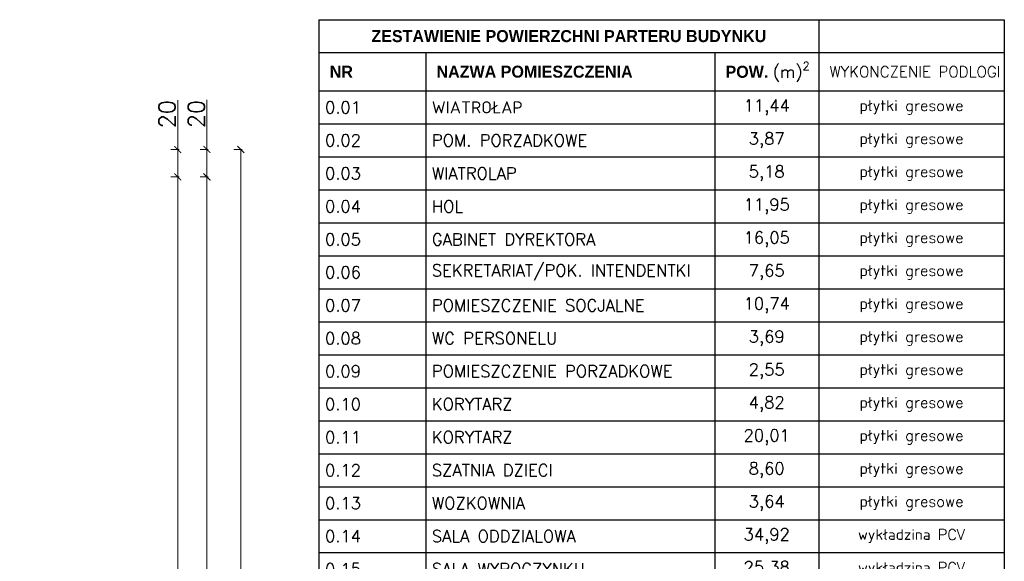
# Model space of a CAD drawing. Header units: millimetres. Extents: x -740 to 33545, y -26688 to 22494.
# Tile 215 of 256: x 11976 to 12694, y 11094 to 11489. Entities that reach past the tile are written whole.
import ezdxf

# ---------------------------------------------------------------- set-up
doc = ezdxf.new("R2010")
doc.units = ezdxf.units.MM
doc.header["$MEASUREMENT"] = 0
doc.layers.get('Defpoints').update_dxf_attribs({"color": 252})
doc.layers.add('D-opis', color=252, linetype='Continuous')
doc.layers.add('wymiarowanie', color=252, linetype='Continuous', lineweight=9)
doc.styles.add('styl2', font='simplex.shx')
doc.dimstyles.new('Skala 1-50', dxfattribs={"dimtxt": 12, "dimasz": 5, "dimexe": 1, "dimexo": 1, "dimgap": 1.5, "dimtad": 1, "dimdec": 1, "dimrnd": 0.5, "dimtxsty": 'styl2', "dimblk": 'ARCHTICK', "dimcen": 5, "dimadec": 0, "dimazin": 0, "dimtfac": 1, "dimtdec": 1, "dimtmove": 1, "dimatfit": 3, "dimldrblk": 'ARCHTICK', "dimfxl": 0, "dimlwd": -1, "dimlwe": -1, "dimarcsym": 0})

# ---------------------------------------------------------------- blocks, each defined once
blk = doc.blocks.new('*T942')
at = {"layer": 'D-opis', "color": 0, "linetype": 'ByBlock', "lineweight": -2}
for p, q in [((0, 0), (77.93, 0)), ((0, 0), (0, -24.03)), ((77.93, 0), (288.74, 0)), ((288.74, 0), (364.58, 0)), ((364.58, 0), (500, 0)), ((364.58, 0), (364.58, -24.03)), ((500, 0), (500, -24.03)), ((0, -24.03), (77.93, -24.03)), ((0, -24.03), (0, -51.89)), ((77.93, -24.03), (288.74, -24.03)), ((77.93, -24.03), (77.93, -51.89)), ((288.74, -24.03), (364.58, -24.03)), ((288.74, -24.03), (288.74, -51.89)), ((364.58, -24.03), (500, -24.03)), ((364.58, -24.03), (364.58, -51.89)), ((500, -24.03), (500, -51.89)), ((0, -51.89), (77.93, -51.89)), ((0, -51.89), (0, -75.96)), ((77.93, -51.89), (288.74, -51.89)), ((77.93, -51.89), (77.93, -75.96)), ((288.74, -51.89), (364.58, -51.89)), ((288.74, -51.89), (288.74, -75.96)), ((364.58, -51.89), (500, -51.89)), ((364.58, -51.89), (364.58, -75.96)), ((500, -51.89), (500, -75.96)), ((0, -75.96), (77.93, -75.96)), ((0, -75.96), (0, -100.03)), ((77.93, -75.96), (288.74, -75.96)), ((77.93, -75.96), (77.93, -100.03)), ((288.74, -75.96), (364.58, -75.96)), ((288.74, -75.96), (288.74, -100.03)), ((364.58, -75.96), (500, -75.96)), ((364.58, -75.96), (364.58, -100.03)), ((500, -75.96), (500, -100.03)), ((0, -100.03), (77.93, -100.03)), ((0, -100.03), (0, -124.1)), ((77.93, -100.03), (288.74, -100.03)), ((77.93, -100.03), (77.93, -124.1)), ((288.74, -100.03), (364.58, -100.03)), ((288.74, -100.03), (288.74, -124.1)), ((364.58, -100.03), (500, -100.03)), ((364.58, -100.03), (364.58, -124.1)), ((500, -100.03), (500, -124.1)), ((0, -124.1), (77.93, -124.1)), ((0, -124.1), (0, -148.18)), ((77.93, -124.1), (288.74, -124.1)), ((77.93, -124.1), (77.93, -148.18)), ((288.74, -124.1), (364.58, -124.1)), ((288.74, -124.1), (288.74, -148.18)), ((364.58, -124.1), (500, -124.1)), ((364.58, -124.1), (364.58, -148.18)), ((500, -124.1), (500, -148.18)), ((0, -148.18), (77.93, -148.18)), ((0, -148.18), (0, -172.21)), ((77.93, -148.18), (288.74, -148.18)), ((77.93, -148.18), (77.93, -172.21)), ((288.74, -148.18), (364.58, -148.18)), ((288.74, -148.18), (288.74, -172.21)), ((364.58, -148.18), (500, -148.18)), ((364.58, -148.18), (364.58, -172.21)), ((500, -148.18), (500, -172.21)), ((0, -172.21), (77.93, -172.21)), ((0, -172.21), (0, -196.32)), ((77.93, -172.21), (288.74, -172.21)), ((77.93, -172.21), (77.93, -196.32)), ((288.74, -172.21), (364.58, -172.21)), ((288.74, -172.21), (288.74, -196.32)), ((364.58, -172.21), (500, -172.21)), ((364.58, -172.21), (364.58, -196.32)), ((500, -172.21), (500, -196.32)), ((0, -196.32), (77.93, -196.32)), ((0, -196.32), (0, -220.35)), ((77.93, -196.32), (288.74, -196.32)), ((77.93, -196.32), (77.93, -220.35)), ((288.74, -196.32), (364.58, -196.32)), ((288.74, -196.32), (288.74, -220.35)), ((364.58, -196.32), (500, -196.32)), ((364.58, -196.32), (364.58, -220.35)), ((500, -196.32), (500, -220.35)), ((0, -220.35), (77.93, -220.35)), ((0, -220.35), (0, -244.38)), ((77.93, -220.35), (288.74, -220.35)), ((77.93, -220.35), (77.93, -244.38)), ((288.74, -220.35), (364.58, -220.35)), ((288.74, -220.35), (288.74, -244.38)), ((364.58, -220.35), (500, -220.35)), ((364.58, -220.35), (364.58, -244.38)), ((500, -220.35), (500, -244.38)), ((0, -244.38), (77.93, -244.38)), ((0, -244.38), (0, -268.41)), ((77.93, -244.38), (288.74, -244.38)), ((77.93, -244.38), (77.93, -268.41)), ((288.74, -244.38), (364.58, -244.38)), ((288.74, -244.38), (288.74, -268.41)), ((364.58, -244.38), (500, -244.38)), ((364.58, -244.38), (364.58, -268.41)), ((500, -244.38), (500, -268.41)), ((0, -268.41), (77.93, -268.41)), ((0, -268.41), (0, -292.44)), ((77.93, -268.41), (288.74, -268.41)), ((77.93, -268.41), (77.93, -292.44)), ((288.74, -268.41), (364.58, -268.41)), ((288.74, -268.41), (288.74, -292.44)), ((364.58, -268.41), (500, -268.41)), ((364.58, -268.41), (364.58, -292.44)), ((500, -268.41), (500, -292.44)), ((0, -292.44), (77.93, -292.44)), ((0, -292.44), (0, -316.55)), ((77.93, -292.44), (288.74, -292.44)), ((77.93, -292.44), (77.93, -316.55)), ((288.74, -292.44), (364.58, -292.44)), ((288.74, -292.44), (288.74, -316.55)), ((364.58, -292.44), (500, -292.44)), ((364.58, -292.44), (364.58, -316.55)), ((500, -292.44), (500, -316.55)), ((0, -316.55), (77.93, -316.55)), ((0, -316.55), (0, -340.58)), ((77.93, -316.55), (288.74, -316.55)), ((77.93, -316.55), (77.93, -340.58)), ((288.74, -316.55), (364.58, -316.55)), ((288.74, -316.55), (288.74, -340.58)), ((364.58, -316.55), (500, -316.55)), ((364.58, -316.55), (364.58, -340.58)), ((500, -316.55), (500, -340.58)), ((0, -340.58), (77.93, -340.58)), ((0, -340.58), (0, -364.61)), ((77.93, -340.58), (288.74, -340.58)), ((77.93, -340.58), (77.93, -364.61)), ((288.74, -340.58), (364.58, -340.58)), ((288.74, -340.58), (288.74, -364.61)), ((364.58, -340.58), (500, -340.58)), ((364.58, -340.58), (364.58, -364.61)), ((500, -340.58), (500, -364.61)), ((0, -364.61), (77.93, -364.61)), ((0, -364.61), (0, -388.64)), ((77.93, -364.61), (288.74, -364.61)), ((77.93, -364.61), (77.93, -388.64)), ((288.74, -364.61), (364.58, -364.61)), ((288.74, -364.61), (288.74, -388.64)), ((364.58, -364.61), (500, -364.61)), ((364.58, -364.61), (364.58, -388.64)), ((500, -364.61), (500, -388.64)), ((0, -388.64), (77.93, -388.64)), ((0, -388.64), (0, -412.67)), ((77.93, -388.64), (288.74, -388.64)), ((77.93, -388.64), (77.93, -412.67)), ((288.74, -388.64), (364.58, -388.64)), ((288.74, -388.64), (288.74, -412.67)), ((364.58, -388.64), (500, -388.64)), ((364.58, -388.64), (364.58, -412.67)), ((500, -388.64), (500, -412.67)), ((0, -412.67), (77.93, -412.67)), ((0, -412.67), (0, -436.7)), ((77.93, -412.67), (288.74, -412.67)), ((77.93, -412.67), (77.93, -436.7)), ((288.74, -412.67), (364.58, -412.67)), ((288.74, -412.67), (288.74, -436.7)), ((364.58, -412.67), (500, -412.67)), ((364.58, -412.67), (364.58, -436.7)), ((500, -412.67), (500, -436.7)), ((0, -436.7), (77.93, -436.7)), ((0, -436.7), (0, -460.74)), ((77.93, -436.7), (288.74, -436.7)), ((77.93, -436.7), (77.93, -460.74)), ((288.74, -436.7), (364.58, -436.7)), ((288.74, -436.7), (288.74, -460.74)), ((364.58, -436.7), (500, -436.7)), ((364.58, -436.7), (364.58, -460.74)), ((500, -436.7), (500, -460.74)), ((0, -460.74), (77.93, -460.74)), ((0, -460.74), (0, -484.77)), ((77.93, -460.74), (288.74, -460.74)), ((77.93, -460.74), (77.93, -484.77)), ((288.74, -460.74), (364.58, -460.74)), ((288.74, -460.74), (288.74, -484.77)), ((364.58, -460.74), (500, -460.74)), ((364.58, -460.74), (364.58, -484.77)), ((500, -460.74), (500, -484.77)), ((0, -484.77), (77.93, -484.77)), ((0, -484.77), (0, -508.8)), ((77.93, -484.77), (288.74, -484.77)), ((77.93, -484.77), (77.93, -508.8)), ((288.74, -484.77), (364.58, -484.77)), ((288.74, -484.77), (288.74, -508.8)), ((364.58, -484.77), (500, -484.77)), ((364.58, -484.77), (364.58, -508.8)), ((500, -484.77), (500, -508.8)), ((0, -508.8), (77.93, -508.8)), ((0, -508.8), (0, -533.67)), ((77.93, -508.8), (288.74, -508.8)), ((77.93, -508.8), (77.93, -533.67)), ((288.74, -508.8), (364.58, -508.8)), ((288.74, -508.8), (288.74, -533.67)), ((364.58, -508.8), (500, -508.8)), ((364.58, -508.8), (364.58, -533.67)), ((500, -508.8), (500, -533.67)), ((0, -533.67), (77.93, -533.67)), ((0, -533.67), (0, -557.71)), ((77.93, -533.67), (288.74, -533.67)), ((77.93, -533.67), (77.93, -557.71)), ((288.74, -533.67), (364.58, -533.67)), ((288.74, -533.67), (288.74, -557.71)), ((364.58, -533.67), (500, -533.67)), ((364.58, -533.67), (364.58, -557.71)), ((500, -533.67), (500, -557.71)), ((0, -557.71), (77.93, -557.71)), ((0, -557.71), (0, -581.74)), ((77.93, -557.71), (288.74, -557.71)), ((77.93, -557.71), (77.93, -581.74)), ((288.74, -557.71), (364.58, -557.71)), ((288.74, -557.71), (288.74, -581.74)), ((364.58, -557.71), (500, -557.71)), ((364.58, -557.71), (364.58, -581.74)), ((500, -557.71), (500, -581.74)), ((0, -581.74), (77.93, -581.74)), ((0, -581.74), (0, -605.77)), ((77.93, -581.74), (288.74, -581.74)), ((77.93, -581.74), (77.93, -605.77)), ((288.74, -581.74), (364.58, -581.74)), ((288.74, -581.74), (288.74, -605.77)), ((364.58, -581.74), (500, -581.74)), ((364.58, -581.74), (364.58, -605.77)), ((500, -581.74), (500, -605.77)), ((0, -605.77), (77.93, -605.77)), ((0, -605.77), (0, -629.8)), ((77.93, -605.77), (288.74, -605.77)), ((77.93, -605.77), (77.93, -629.8)), ((288.74, -605.77), (364.58, -605.77)), ((288.74, -605.77), (288.74, -629.8)), ((364.58, -605.77), (500, -605.77)), ((364.58, -605.77), (364.58, -629.8)), ((500, -605.77), (500, -629.8)), ((0, -629.8), (77.93, -629.8)), ((0, -629.8), (0, -653.83)), ((77.93, -629.8), (288.74, -629.8)), ((77.93, -629.8), (77.93, -653.83)), ((288.74, -629.8), (364.58, -629.8)), ((288.74, -629.8), (288.74, -653.83)), ((364.58, -629.8), (500, -629.8)), ((364.58, -629.8), (364.58, -653.83)), ((500, -629.8), (500, -653.83)), ((0, -653.83), (77.93, -653.83)), ((0, -653.83), (0, -678.91)), ((77.93, -653.83), (288.74, -653.83)), ((77.93, -653.83), (77.93, -678.91)), ((288.74, -653.83), (364.58, -653.83)), ((288.74, -653.83), (288.74, -678.91)), ((364.58, -653.83), (500, -653.83)), ((364.58, -653.83), (364.58, -678.91)), ((500, -653.83), (500, -678.91)), ((0, -678.91), (77.93, -678.91)), ((0, -678.91), (0, -703.99)), ((77.93, -678.91), (288.74, -678.91)), ((77.93, -678.91), (77.93, -703.99)), ((288.74, -678.91), (364.58, -678.91)), ((288.74, -678.91), (288.74, -703.99)), ((364.58, -678.91), (500, -678.91)), ((364.58, -678.91), (364.58, -703.99)), ((500, -678.91), (500, -703.99)), ((0, -703.99), (77.93, -703.99)), ((0, -703.99), (0, -728.09)), ((77.93, -703.99), (288.74, -703.99)), ((77.93, -703.99), (77.93, -728.09)), ((288.74, -703.99), (364.58, -703.99)), ((288.74, -703.99), (288.74, -728.09)), ((364.58, -703.99), (500, -703.99)), ((364.58, -703.99), (364.58, -728.09)), ((500, -703.99), (500, -728.09)), ((0, -728.09), (77.93, -728.09)), ((0, -728.09), (0, -752.2)), ((77.93, -728.09), (288.74, -728.09)), ((77.93, -728.09), (77.93, -752.2)), ((288.74, -728.09), (364.58, -728.09)), ((288.74, -728.09), (288.74, -752.2)), ((364.58, -728.09), (500, -728.09)), ((364.58, -728.09), (364.58, -752.2)), ((500, -728.09), (500, -752.2)), ((0, -752.2), (77.93, -752.2)), ((0, -752.2), (0, -776.23)), ((77.93, -752.2), (288.74, -752.2)), ((77.93, -752.2), (77.93, -776.23)), ((288.74, -752.2), (364.58, -752.2)), ((288.74, -752.2), (288.74, -776.23)), ((364.58, -752.2), (500, -752.2)), ((364.58, -752.2), (364.58, -776.23)), ((500, -752.2), (500, -776.23)), ((0, -776.23), (77.93, -776.23)), ((0, -776.23), (0, -800.26)), ((77.93, -776.23), (288.74, -776.23)), ((77.93, -776.23), (77.93, -800.26)), ((288.74, -776.23), (364.58, -776.23)), ((288.74, -776.23), (288.74, -800.26)), ((364.58, -776.23), (500, -776.23)), ((364.58, -776.23), (364.58, -800.26)), ((500, -776.23), (500, -800.26)), ((0, -800.26), (77.93, -800.26)), ((0, -800.26), (0, -824.3)), ((77.93, -800.26), (288.74, -800.26)), ((77.93, -800.26), (77.93, -824.3)), ((288.74, -800.26), (364.58, -800.26)), ((288.74, -800.26), (288.74, -824.3)), ((364.58, -800.26), (500, -800.26)), ((364.58, -800.26), (364.58, -824.3)), ((500, -800.26), (500, -824.3)), ((0, -824.3), (77.93, -824.3)), ((0, -824.3), (0, -863.98)), ((77.93, -824.3), (288.74, -824.3)), ((77.93, -824.3), (77.93, -863.98)), ((288.74, -824.3), (364.58, -824.3)), ((288.74, -824.3), (288.74, -863.98)), ((364.58, -824.3), (500, -824.3)), ((364.58, -824.3), (364.58, -863.98)), ((500, -824.3), (500, -863.98)), ((0, -863.98), (77.93, -863.98)), ((0, -863.98), (0, -888.01)), ((77.93, -863.98), (288.74, -863.98)), ((77.93, -863.98), (77.93, -888.01)), ((288.74, -863.98), (364.58, -863.98)), ((288.74, -863.98), (288.74, -888.01)), ((364.58, -863.98), (500, -863.98)), ((364.58, -863.98), (364.58, -888.01)), ((500, -863.98), (500, -888.01)), ((0, -888.01), (77.93, -888.01)), ((0, -888.01), (0, -912.04)), ((77.93, -888.01), (288.74, -888.01)), ((77.93, -888.01), (77.93, -912.04)), ((288.74, -888.01), (364.58, -888.01)), ((288.74, -888.01), (288.74, -912.04)), ((364.58, -888.01), (500, -888.01)), ((364.58, -888.01), (364.58, -912.04)), ((500, -888.01), (500, -912.04)), ((0, -912.04), (77.93, -912.04)), ((0, -912.04), (0, -950.92)), ((77.93, -912.04), (288.74, -912.04)), ((77.93, -912.04), (77.93, -950.92)), ((288.74, -912.04), (364.58, -912.04)), ((288.74, -912.04), (288.74, -950.92)), ((364.58, -912.04), (500, -912.04)), ((364.58, -912.04), (364.58, -950.92)), ((500, -912.04), (500, -950.92)), ((0, -950.92), (77.93, -950.92)), ((77.93, -950.92), (288.74, -950.92)), ((288.74, -950.92), (364.58, -950.92)), ((364.58, -950.92), (500, -950.92))]:
    blk.add_line(p, q, dxfattribs=at)
at = {"layer": 'D-opis', "color": 0, "style": 'styl2'}
for s, insert, char_height, width, attachment_point in [('{\\fCentury Gothic|b1|i0|c238|p34;ZESTAWIENIE POWIERZCHNI PARTERU BUDYNKU}', (182.29, -12.02), 8.7533, 345.1179, 5), ('WYKONCZENIE PODLOGI', (372.43, -37.96), 8, 119.7184, 4), ('{\\fCentury Gothic|b1|i0|c238|p34;NR}', (7.85, -37.96), 8.7533, 62.2316, 4), ('{\\fCentury Gothic|b1|i0|c238|p34;NAZWA POMIESZCZENIA}', (85.78, -37.96), 8.7533, 195.1054, 4), ('\\A1;{\\fCentury Gothic|b1|i0|c238|p34;POW. }(m){\\H0.7x;\\S2^ ;}', (296.59, -37.96), 8.7533, 60.1364, 4), ('WIATROŁAP', (82.32, -63.93), 8.753, 202.0359, 4), ('płytki gresowe', (432.29, -63.93), 7.878, 126.6489, 5), ('0.01', (4.39, -63.93), 8.753, 69.1621, 4), ('11,44', (326.66, -63.93), 8.753, 67.0669, 5), ('0.02', (4.39, -88), 8.753, 69.1621, 4), ('POM. PORZADKOWE', (82.32, -88), 8.7533, 202.0359, 4), ('3,87', (326.66, -88), 8.753, 67.0669, 5), ('płytki gresowe', (432.29, -88), 7.878, 126.6489, 5), ('0.03', (4.39, -112.07), 8.753, 69.1621, 4), ('WIATROLAP', (82.32, -112.07), 8.753, 202.0359, 4), ('5,18', (326.66, -112.07), 8.753, 67.0669, 5), ('płytki gresowe', (432.29, -112.07), 7.878, 126.6489, 5), ('0.04', (4.39, -136.14), 8.753, 69.1621, 4), ('HOL', (82.32, -136.14), 8.753, 202.0359, 4), ('11,95', (326.66, -136.14), 8.753, 67.0669, 5), ('płytki gresowe', (432.29, -136.14), 7.878, 126.6489, 5), ('0.05', (4.39, -160.19), 8.753, 69.1621, 4), ('GABINET DYREKTORA', (82.32, -160.19), 8.7533, 202.0359, 4), ('16,05', (326.66, -160.19), 8.753, 67.0669, 5), ('płytki gresowe', (432.29, -160.19), 7.878, 126.6489, 5), ('0.06', (4.39, -184.26), 8.753, 69.1621, 4), ('SEKRETARIAT/POK. INTENDENTKI', (82.32, -184.26), 8.7533, 202.0359, 4), ('7,65', (326.66, -184.26), 8.753, 67.0669, 5), ('płytki gresowe', (432.29, -184.26), 7.878, 126.6489, 5), ('0.07', (4.39, -208.33), 8.753, 69.1621, 4), ('POMIESZCZENIE SOCJALNE', (82.32, -208.33), 8.7533, 202.0359, 4), ('10,74', (326.66, -208.33), 8.753, 67.0669, 5), ('płytki gresowe', (432.29, -208.33), 7.878, 126.6489, 5), ('0.08', (4.39, -232.36), 8.753, 69.1621, 4), ('WC PERSONELU', (82.32, -232.36), 8.7533, 202.0359, 4), ('3,69', (326.66, -232.36), 8.753, 67.0669, 5), ('płytki gresowe', (432.29, -232.36), 7.878, 126.6489, 5), ('0.09', (4.39, -256.39), 8.753, 69.1621, 4), ('POMIESZCZENIE PORZADKOWE', (82.32, -256.39), 8.7533, 202.0359, 4), ('2,55', (326.66, -256.39), 8.753, 67.0669, 5), ('płytki gresowe', (432.29, -256.39), 7.878, 126.6489, 5), ('0.10', (4.39, -280.42), 8.753, 69.1621, 4), ('KORYTARZ', (82.32, -280.42), 8.753, 202.0359, 4), ('4,82', (326.66, -280.42), 8.753, 67.0669, 5), ('płytki gresowe', (432.29, -280.42), 7.878, 126.6489, 5), ('0.11', (4.39, -304.49), 8.753, 69.1621, 4), ('KORYTARZ', (82.32, -304.49), 8.753, 202.0359, 4), ('20,01', (326.66, -304.49), 8.753, 67.0669, 5), ('płytki gresowe', (432.29, -304.49), 7.878, 126.6489, 5), ('0.12', (4.39, -328.56), 8.753, 69.1621, 4), ('SZATNIA DZIECI', (82.32, -328.56), 8.7533, 202.0359, 4), ('8,60', (326.66, -328.56), 8.753, 67.0669, 5), ('płytki gresowe', (432.29, -328.56), 7.878, 126.6489, 5), ('0.13', (4.39, -352.59), 8.753, 69.1621, 4), ('WOZKOWNIA', (82.32, -352.59), 8.753, 202.0359, 4), ('3,64', (326.66, -352.59), 8.753, 67.0669, 5), ('płytki gresowe', (432.29, -352.59), 7.878, 126.6489, 5), ('0.14', (4.39, -376.63), 8.753, 69.1621, 4), ('SALA ODDZIALOWA', (82.32, -376.63), 8.7533, 202.0359, 4), ('34,92', (326.66, -376.63), 8.753, 67.0669, 5), ('wykładzina PCV', (432.29, -376.63), 7.7108, 126.6489, 5), ('0.15', (4.39, -400.66), 8.753, 69.1621, 4), ('SALA WYPOCZYNKU', (82.32, -400.66), 8.7533, 202.0359, 4), ('25,38', (326.66, -400.66), 8.753, 67.0669, 5), ('wykładzina PCV', (432.29, -400.66), 7.7108, 126.6489, 5), ('0.16', (4.39, -424.69), 8.753, 69.1621, 4), ('POM. HIGIENICZNO-SANITARNE', (82.32, -424.69), 8.7533, 202.0359, 4), ('10,25', (326.66, -424.69), 8.753, 67.0669, 5), ('płytki gresowe', (432.29, -424.69), 7.878, 126.6489, 5), ('0.17', (4.39, -448.72), 8.753, 69.1621, 4), ('SALA ODDZIALOWA', (82.32, -448.72), 8.7533, 202.0359, 4), ('35,61', (326.66, -448.72), 8.753, 67.0669, 5), ('wykładzina PCV', (432.29, -448.72), 7.7108, 126.6489, 5), ('wykładzina PCV', (432.29, -472.75), 7.7108, 126.6489, 5), ('0.18', (4.39, -472.75), 8.753, 69.1621, 4), ('SALA WYPOCZYNKU', (82.32, -472.75), 8.7533, 202.0359, 4), ('25,38', (326.66, -472.75), 8.753, 67.0669, 5), ('0.19', (4.39, -496.78), 8.753, 69.1621, 4), ('POM. HIGIENICZNO-SANITARNE', (82.32, -496.78), 8.7533, 202.0359, 4), ('10,68', (326.66, -496.78), 8.753, 67.0669, 5), ('płytki gresowe', (432.29, -496.78), 7.878, 126.6489, 5), ('TOALETA DLA OSOB NIEPELNOSPRWNYCH', (82.32, -521.24), 8.7533, 202.0359, 4), ('0.20', (4.39, -521.24), 8.753, 69.1621, 4), ('4,87', (326.66, -521.24), 8.753, 67.0669, 5), ('płytki gresowe', (432.29, -521.24), 7.878, 126.6489, 5), ('0.21', (4.39, -545.69), 8.753, 69.1621, 4), ('ROZDZIELNIA ELEKTRYCZNA', (82.32, -545.69), 8.7533, 202.0359, 4), ('3,68', (326.66, -545.69), 8.753, 67.0669, 5), ('płytki gresowe', (432.29, -545.69), 7.878, 126.6489, 5), ('0.22', (4.39, -569.72), 8.753, 69.1621, 4), ('WIATROLAP', (82.32, -569.72), 8.753, 202.0359, 4), ('3,37', (326.66, -569.72), 8.753, 67.0669, 5), ('płytki gresowe', (432.29, -569.72), 7.878, 126.6489, 5), ('0.23', (4.39, -593.75), 8.753, 69.1621, 4), ('POM. NA ODPADY', (82.32, -593.75), 8.7533, 202.0359, 4), ('1,28', (326.66, -593.75), 8.753, 67.0669, 5), ('płytki gresowe', (432.29, -593.75), 7.878, 126.6489, 5), ('0.24', (4.39, -617.78), 8.753, 69.1621, 4), ('POM. TECHNICZNE/ROZDZIELNIA', (82.32, -617.78), 8.7533, 202.0359, 4), ('6,12', (326.66, -617.78), 8.753, 67.0669, 5), ('płytki gresowe', (432.29, -617.78), 7.878, 126.6489, 5), ('0.25', (4.39, -641.82), 8.753, 69.1621, 4), ('KORYTARZ', (82.32, -641.82), 8.753, 202.0359, 4), ('7,23', (326.66, -641.82), 8.753, 67.0669, 5), ('płytki gresowe', (432.29, -641.82), 7.878, 126.6489, 5), ('0.26', (4.39, -666.37), 8.753, 69.1621, 4), ('MAG. SUCHYCH PRODUKTOW', (82.32, -666.37), 8.7533, 202.0359, 4), ('2,43', (326.66, -666.37), 8.753, 67.0669, 5), ('płytki gresowe', (432.29, -666.37), 7.878, 126.6489, 5), ('WSTEPNA OBROBKA WARZYW/ MAG. JAJ ZE STANOWISKIEM DO DEZYNFEKCJI', (82.32, -691.45), 7.0026, 202.0359, 4), ('0.27', (4.39, -691.45), 8.753, 69.1621, 4), ('4,96', (326.66, -691.45), 8.753, 67.0669, 5), ('płytki gresowe', (432.29, -691.45), 7.878, 126.6489, 5), ('0.28', (4.39, -716.04), 8.753, 69.1621, 4), ('POM. PORZADKOWE', (82.32, -716.04), 8.7533, 202.0359, 4), ('2,37', (326.66, -716.04), 8.753, 67.0669, 5), ('płytki gresowe', (432.29, -716.04), 7.878, 126.6489, 5), ('0.29', (4.39, -740.15), 8.753, 69.1621, 4), ('POM. SOCJALNE', (82.32, -740.15), 8.7533, 202.0359, 4), ('7,06', (326.66, -740.15), 8.753, 67.0669, 5), ('płytki gresowe', (432.29, -740.15), 7.878, 126.6489, 5), ('0.30', (4.39, -764.22), 8.753, 69.1621, 4), ('WC PERSONELU', (82.32, -764.22), 8.7533, 202.0359, 4), ('3,28', (326.66, -764.22), 8.753, 67.0669, 5), ('płytki gresowe', (432.29, -764.22), 7.878, 126.6489, 5), ('0.31', (4.39, -788.25), 8.753, 69.1621, 4), ('MAG. CHLODNICZY', (82.32, -788.25), 8.7533, 202.0359, 4), ('3,11', (326.66, -788.25), 8.753, 67.0669, 5), ('płytki gresowe', (432.29, -788.25), 7.878, 126.6489, 5), ('0.32', (4.39, -812.28), 8.753, 69.1621, 4), ('KUCHNIA', (82.32, -812.28), 8.753, 202.0359, 4), ('18,24', (326.66, -812.28), 8.753, 67.0669, 5), ('płytki gresowe', (432.29, -812.28), 7.878, 126.6489, 5), ('STREFA EKSPEDYCJI ZE STANOWISKIEM PRZYGOTOWANIA MEISZANEK MLECZNYCH', (82.32, -844.14), 8.7533, 202.0359, 4), ('0.33', (4.39, -844.14), 8.753, 69.1621, 4), ('6,94', (326.66, -844.14), 8.753, 67.0669, 5), ('płytki gresowe', (432.29, -844.14), 7.878, 126.6489, 5), ('0.34', (4.39, -875.99), 8.753, 69.1621, 4), ('ZMYWALNIA', (82.32, -875.99), 8.753, 202.0359, 4), ('8,74', (326.66, -875.99), 8.753, 67.0669, 5), ('płytki gresowe', (432.29, -875.99), 7.878, 126.6489, 5), ('K1', (4.39, -900.03), 8.753, 69.1621, 4), ('KLATKA SCHODOWA', (82.32, -900.03), 8.7533, 202.0359, 4), ('3,85', (326.66, -900.03), 8.753, 67.0669, 5), ('płytki gresowe', (432.29, -900.03), 7.878, 126.6489, 5), ('339,94', (326.66, -931.48), 8.753, 67.0669, 5), ('{\\fCentury Gothic|b1|i0|c238|p34;SUMA WSZYSTKICH POWIERZCHNI}', (85.78, -931.48), 8.7533, 195.1054, 4)]:
    blk.add_mtext(s, dxfattribs=dict(at, insert=insert, char_height=char_height, width=width, attachment_point=attachment_point))
blk = doc.blocks.new('_ArchTick')
at = {"color": 0, "linetype": 'ByBlock', "const_width": 0.15}
blk.add_lwpolyline([(-0.5, -0.5), (0.5, 0.5)], dxfattribs=at)
blk = doc.blocks.new('*D2124')
at = {"layer": 'Defpoints', "color": 0}
for p in [(11964.79, 11394.5), (11961.91, 11374.5), (12091.4, 11374.5)]:
    blk.add_point(p, dxfattribs=at)
at = {"layer": 'wymiarowanie', "color": 0}
for p, q in [((12091.4, 11394.5), (12091.4, 11430.49)), ((12086.4, 11394.5), (12092.4, 11394.5)), ((12091.4, 11394.5), (12091.4, 11374.5)), ((12086.4, 11374.5), (12092.4, 11374.5))]:
    blk.add_line(p, q, dxfattribs=at)
at = {"layer": 'wymiarowanie', "color": 0, "xscale": 5, "yscale": 5, "zscale": 5}
for p, rotation in [((12091.4, 11394.5), 90), ((12091.4, 11374.5), 270)]:
    blk.add_blockref('_ArchTick', p, dxfattribs=dict(at, rotation=rotation))
at = {"layer": 'wymiarowanie', "color": 0, "insert": (12083.6, 11420.26), "char_height": 12, "attachment_point": 5, "rotation": 90, "style": 'styl2'}
blk.add_mtext('20', dxfattribs=at)
blk = doc.blocks.new('*D2125')
at = {"layer": 'Defpoints', "color": 0}
for p in [(11961.91, 11374.5), (11907.33, 10695.69), (12091.4, 10695.69)]:
    blk.add_point(p, dxfattribs=at)
at = {"layer": 'wymiarowanie', "color": 0}
for p, q in [((12086.4, 11374.5), (12092.4, 11374.5)), ((12091.4, 11374.5), (12091.4, 10695.69)), ((12086.4, 10695.69), (12092.4, 10695.69))]:
    blk.add_line(p, q, dxfattribs=at)
at = {"layer": 'wymiarowanie', "color": 0, "xscale": 5, "yscale": 5, "zscale": 5}
for p, rotation in [((12091.4, 11374.5), 90), ((12091.4, 10695.69), 270)]:
    blk.add_blockref('_ArchTick', p, dxfattribs=dict(at, rotation=rotation))
at = {"layer": 'wymiarowanie', "color": 0, "insert": (12083.6, 11035.09), "char_height": 12, "attachment_point": 5, "rotation": 90, "style": 'styl2'}
blk.add_mtext('679', dxfattribs=at)
blk = doc.blocks.new('*D2132')
at = {"layer": 'Defpoints', "color": 0}
for p in [(12086.4, 11394.5), (12086.4, 11374.5), (12112.69, 11374.5)]:
    blk.add_point(p, dxfattribs=at)
at = {"layer": 'wymiarowanie', "color": 0}
for p, q in [((12112.69, 11394.5), (12112.69, 11430.59)), ((12107.69, 11394.5), (12113.69, 11394.5)), ((12112.69, 11394.5), (12112.69, 11374.5)), ((12107.69, 11374.5), (12113.69, 11374.5))]:
    blk.add_line(p, q, dxfattribs=at)
at = {"layer": 'wymiarowanie', "color": 0, "xscale": 5, "yscale": 5, "zscale": 5}
for p, rotation in [((12112.69, 11394.5), 90), ((12112.69, 11374.5), 270)]:
    blk.add_blockref('_ArchTick', p, dxfattribs=dict(at, rotation=rotation))
at = {"layer": 'wymiarowanie', "color": 0, "insert": (12104.89, 11420.36), "char_height": 12, "attachment_point": 5, "rotation": 90, "style": 'styl2'}
blk.add_mtext('20', dxfattribs=at)
blk = doc.blocks.new('*D2133')
at = {"layer": 'Defpoints', "color": 0}
for p in [(12086.4, 11374.5), (12086.4, 9739.58), (12112.69, 9739.58)]:
    blk.add_point(p, dxfattribs=at)
at = {"layer": 'wymiarowanie', "color": 0}
for p, q in [((12107.69, 11374.5), (12113.69, 11374.5)), ((12112.69, 11374.5), (12112.69, 9739.58)), ((12107.69, 9739.58), (12113.69, 9739.58))]:
    blk.add_line(p, q, dxfattribs=at)
at = {"layer": 'wymiarowanie', "color": 0, "xscale": 5, "yscale": 5, "zscale": 5}
for p, rotation in [((12112.69, 11374.5), 90), ((12112.69, 9739.58), 270)]:
    blk.add_blockref('_ArchTick', p, dxfattribs=dict(at, rotation=rotation))
at = {"layer": 'wymiarowanie', "color": 0, "insert": (12104.89, 10557.04), "char_height": 12, "attachment_point": 5, "rotation": 90, "style": 'styl2'}
blk.add_mtext('1635', dxfattribs=at)
blk = doc.blocks.new('*D2135')
at = {"layer": 'Defpoints', "color": 0}
for p in [(12107.69, 11394.5), (12137.4, 11394.5), (12107.69, 9719.58)]:
    blk.add_point(p, dxfattribs=at)
at = {"layer": 'wymiarowanie', "color": 0}
for p, q in [((12132.4, 11394.5), (12138.4, 11394.5)), ((12137.4, 9719.58), (12137.4, 11394.5)), ((12132.4, 9719.58), (12138.4, 9719.58))]:
    blk.add_line(p, q, dxfattribs=at)
at = {"layer": 'wymiarowanie', "color": 0, "xscale": 5, "yscale": 5, "zscale": 5}
for p, rotation in [((12137.4, 11394.5), 90), ((12137.4, 9719.58), 270)]:
    blk.add_blockref('_ArchTick', p, dxfattribs=dict(at, rotation=rotation))
at = {"layer": 'wymiarowanie', "color": 0, "insert": (12129.6, 10557.04), "char_height": 12, "attachment_point": 5, "rotation": 90, "style": 'styl2'}
blk.add_mtext('1675', dxfattribs=at)

msp = doc.modelspace()

# ---------------------------------------------------------------- block references
msp.add_blockref('*T942', (12194.43, 11489.15))

# ---------------------------------------------------------------- dimensions: what is measured, and where the dimension line sits
at = {"layer": 'wymiarowanie'}
for base, p1, p2, picture, middle in [((12091.4, 11374.5), (11964.79, 11394.5), (11961.91, 11374.5), '*D2124', (12089.19, 11420.26)), ((12112.69, 11374.5), (12086.4, 11394.5), (12086.4, 11374.5), '*D2132', (12113.32, 11420.36))]:
    dim = msp.add_linear_dim(base=base, p1=p1, p2=p2, angle=90, dimstyle='Skala 1-50', dxfattribs=at)
    dim.commit()
    dim.dimension.update_dxf_attribs({"geometry": picture, "text_midpoint": middle, "dimtype": 160})
for base, p1, p2, picture, middle in [((12137.4, 11394.5), (12107.69, 9719.58), (12107.69, 11394.5), '*D2135', (12129.6, 10557.04)), ((12091.4, 10695.69), (11961.91, 11374.5), (11907.33, 10695.69), '*D2125', (12083.6, 11035.09)), ((12112.69, 9739.58), (12086.4, 11374.5), (12086.4, 9739.58), '*D2133', (12104.89, 10557.04))]:
    dim = msp.add_linear_dim(base=base, p1=p1, p2=p2, angle=90, dimstyle='Skala 1-50', dxfattribs=at)
    dim.commit()
    dim.dimension.update_dxf_attribs({"geometry": picture, "text_midpoint": middle})

doc.saveas('drawing.dxf')
